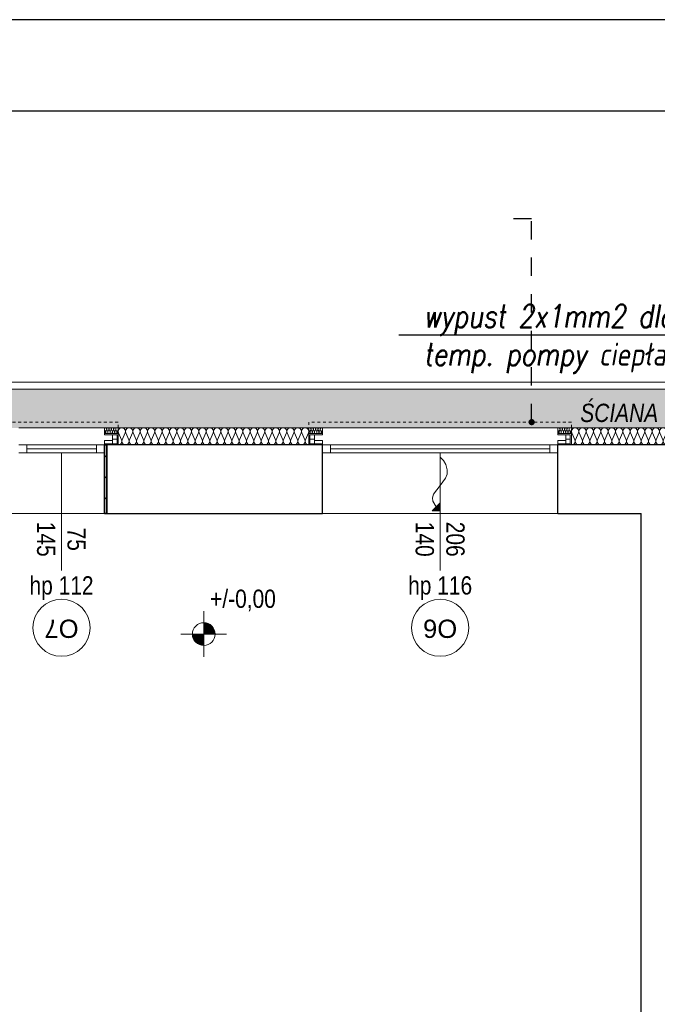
# Model space of a CAD drawing. Extents: x -543332 to -314699, y -9028 to 155584.
# Tile 30 of 256: x -480430 to -474847, y 40041 to 48661. Entities that reach past the tile are written whole.
import ezdxf
from ezdxf import colors
from ezdxf.entities.mleader import LeaderData, LeaderLine
from ezdxf.math import Vec2, Vec3

# ---------------------------------------------------------------- set-up
doc = ezdxf.new("R2010")
doc.units = 0
doc.header["$MEASUREMENT"] = 0
doc.linetypes.add('Hidden Line', pattern=[50, 25, -25])
doc.linetypes.add('Przerywana', pattern=[320, 160, -160])
doc.layers.get('0').update_dxf_attribs({"color": 8})
for name, color, linetype in [('$ IE Tabela', 7, 'Continuous'), ('A-Okna', 8, 'Continuous'), ('Arch ocieplenie', 8, 'Continuous'), ('Arch zmurowania', 8, 'Continuous'), ('INWENT RZĘDNE', 8, 'Continuous')]:
    doc.layers.add(name, color=color, linetype=linetype)
for name, color, linetype, lineweight in [('$ IE_OPISY', 7, 'Continuous', 25), ('A-Okna_Nr_Pióra__9', 8, 'Continuous', 9), ('Arch ocieplenie_Nr_Pióra__44', 8, 'Continuous', 9), ('Arch okna_Nr_Pióra__82', 8, 'Continuous', 20), ('Arch opisy okien_Nr_Pióra__9', 8, 'Continuous', 9), ('Arch opisy_Nr_Pióra__21', 8, 'Continuous', 9), ('Arch opisy_Nr_Pióra__9', 8, 'Continuous', 9), ('Arch teren_Nr_Pióra__5', 8, 'Continuous', 13), ('Arch wykończenie_Nr_Pióra__3', 8, 'Continuous', 18), ('Arch wyposarzenie_Nr_Pióra__10', 8, 'Continuous', 18), ('Arch zmurowania_Nr_Pióra__21', 8, 'Continuous', 9), ('Arch zmurowania_Nr_Pióra__27', 8, 'Continuous', 35), ('INWENT RZĘDNE_Nr_Pióra__21', 8, 'Continuous', 9), ('INWENT WYMIARY_Nr_Pióra__21', 8, 'Continuous', 9), ('INWENT. OKNA_Nr_Pióra__21', 8, 'Continuous', 9), ('INWENT. OKNA_Nr_Pióra__5', 8, 'Continuous', 13), ('INWENT.ŚCIANY_Nr_Pióra__1', 8, 'Continuous', 25), ('INWENT.ŚCIANY_Nr_Pióra__21', 8, 'Continuous', 9)]:
    doc.layers.add(name, color=color, linetype=linetype, lineweight=lineweight)
doc.styles.add('GENERATED_STYLE_1', font='ARIALN.TTF')
doc.styles.add('GENERATED_STYLE_10', font='arial.ttf')
doc.styles.add('GENERATED_STYLE_3', font='ARIALN.TTF')
doc.styles.add('GENERATED_STYLE_7', font='ARIALN.TTF')
doc.styles.add('ROMANS', font='romans.shx', dxfattribs={"width": 0.85})
doc.dimstyles.new('GENERATED_STYLE__11', dxfattribs={"dimtxt": 0.18, "dimasz": 109.44, "dimexe": 0.18, "dimexo": 0.0625, "dimgap": 0.09, "dimtad": 0, "dimtih": 1, "dimtoh": 1, "dimdec": 4, "dimzin": 0, "dimdsep": 46, "dimcen": 0.09, "dimadec": 0, "dimazin": 0, "dimtfac": 1, "dimtdec": 4, "dimtmove": 0, "dimatfit": 3, "dimldrblk": 'ARROWHEAD_11', "dimfxl": 1, "dimtolj": 1, "dimtzin": 0, "dimarcsym": 0})

# ---------------------------------------------------------------- blocks, each defined once
blk = doc.blocks.new('Izolacja cieplna 14_54', base_point=(-475598.3, 44937.6))
at = {"layer": 'Arch ocieplenie_Nr_Pióra__44', "linetype": 'Continuous'}
for p, q in [((-475595.6, 45042.9), (-475568.9, 44982.3)), ((-475563.5, 44982.3), (-475536.8, 45042.9)), ((-475531.4, 45042.9), (-475504.7, 44982.3)), ((-475499.3, 44982.3), (-475472.6, 45042.9)), ((-475467.2, 45042.9), (-475440.5, 44982.3)), ((-475435.1, 44982.3), (-475408.4, 45042.9)), ((-475403, 45042.9), (-475376.2, 44982.3)), ((-475370.8, 44982.3), (-475344.1, 45042.9)), ((-475338.7, 45042.9), (-475312, 44982.3)), ((-475306.6, 44982.3), (-475279.9, 45042.9)), ((-475274.5, 45042.9), (-475247.8, 44982.3)), ((-475242.4, 44982.3), (-475215.7, 45042.9)), ((-475210.3, 45042.9), (-475183.6, 44982.3)), ((-475178.2, 44982.3), (-475151.5, 45042.9)), ((-475146.1, 45042.9), (-475119.3, 44982.3)), ((-475113.9, 44982.3), (-475087.2, 45042.9)), ((-475081.8, 45042.9), (-475055.1, 44982.3)), ((-475049.7, 44982.3), (-475023, 45042.9)), ((-475017.6, 45042.9), (-474990.9, 44982.3)), ((-474985.5, 44982.3), (-474958.8, 45042.9)), ((-474953.4, 45042.9), (-474926.7, 44982.3)), ((-474921.3, 44982.3), (-474894.6, 45042.9)), ((-474889.2, 45042.9), (-474862.4, 44982.3)), ((-474857.1, 44982.3), (-474830.3, 45042.9)), ((-474824.9, 45042.9), (-474798.2, 44982.3)), ((-474792.8, 44982.3), (-474766.1, 45042.9)), ((-474760.7, 45042.9), (-474734, 44982.3)), ((-474728.6, 44982.3), (-474701.9, 45042.9)), ((-474696.5, 45042.9), (-474669.8, 44982.3)), ((-474664.4, 44982.3), (-474637.7, 45042.9)), ((-474632.3, 45042.9), (-474605.5, 44982.3)), ((-474600.2, 44982.3), (-474573.4, 45042.9)), ((-474568, 45042.9), (-474541.3, 44982.3)), ((-474535.9, 44982.3), (-474509.2, 45042.9)), ((-474503.8, 45042.9), (-474477.1, 44982.3)), ((-474471.7, 44982.3), (-474445, 45042.9)), ((-474439.6, 45042.9), (-474412.9, 44982.3)), ((-474407.5, 44982.3), (-474380.8, 45042.9)), ((-474375.4, 45042.9), (-474348.7, 44982.3)), ((-474343.3, 44982.3), (-474316.5, 45042.9)), ((-474311.1, 45042.9), (-474284.4, 44982.3)), ((-474279, 44982.3), (-474252.3, 45042.9)), ((-474246.9, 45042.9), (-474220.2, 44982.3)), ((-474214.8, 44982.3), (-474188.1, 45042.9)), ((-474182.7, 45042.9), (-474156, 44982.3)), ((-474150.6, 44982.3), (-474123.9, 45042.9)), ((-474118.5, 45042.9), (-474091.8, 44982.3)), ((-474086.4, 44982.3), (-474059.6, 45042.9)), ((-474054.2, 45042.9), (-474027.5, 44982.3)), ((-474022.1, 44982.3), (-473995.4, 45042.9)), ((-473990, 45042.9), (-473963.3, 44982.3)), ((-473957.9, 44982.3), (-473931.2, 45042.9)), ((-473925.8, 45042.9), (-473899.1, 44982.3)), ((-473893.7, 44982.3), (-473867, 45042.9)), ((-473861.6, 45042.9), (-473834.9, 44982.3)), ((-473829.5, 44982.3), (-473802.7, 45042.9)), ((-473797.4, 45042.9), (-473770.6, 44982.3)), ((-473765.2, 44982.3), (-473738.5, 45042.9)), ((-473733.1, 45042.9), (-473706.4, 44982.3)), ((-473701, 44982.3), (-473674.3, 45042.9)), ((-473668.9, 45042.9), (-473642.2, 44982.3)), ((-473636.8, 44982.3), (-473610.1, 45042.9)), ((-473604.7, 45042.9), (-473578, 44982.3)), ((-473572.6, 44982.3), (-473545.9, 45042.9)), ((-473540.5, 45042.9), (-473513.7, 44982.3)), ((-473508.3, 44982.3), (-473481.6, 45042.9)), ((-473476.2, 45042.9), (-473449.5, 44982.3)), ((-473444.1, 44982.3), (-473417.4, 45042.9)), ((-473412, 45042.9), (-473385.3, 44982.3)), ((-473379.9, 44982.3), (-473353.2, 45042.9)), ((-473347.8, 45042.9), (-473321.1, 44982.3)), ((-473315.7, 44982.3), (-473289, 45042.9)), ((-473283.6, 45042.9), (-473256.8, 44982.3)), ((-473251.4, 44982.3), (-473224.7, 45042.9)), ((-473219.3, 45042.9), (-473192.6, 44982.3)), ((-473187.2, 44982.3), (-473160.5, 45042.9)), ((-473155.1, 45042.9), (-473128.4, 44982.3)), ((-473123, 44982.3), (-473096.3, 45042.9)), ((-473090.9, 45042.9), (-473064.2, 44982.3)), ((-473058.8, 44982.3), (-473032.1, 45042.9)), ((-473026.7, 45042.9), (-472999.9, 44982.3)), ((-472994.6, 44982.3), (-472967.8, 45042.9)), ((-472962.4, 45042.9), (-472935.7, 44982.3)), ((-472930.3, 44982.3), (-472903.6, 45042.9)), ((-472898.2, 45042.9), (-472871.5, 44982.3)), ((-472866.1, 44982.3), (-472839.4, 45042.9)), ((-472834, 45042.9), (-472807.3, 44982.3)), ((-472801.9, 44982.3), (-472775.2, 45042.9)), ((-472769.8, 45042.9), (-472743, 44982.3)), ((-472737.7, 44982.3), (-472710.9, 45042.9)), ((-472705.5, 45042.9), (-472678.8, 44982.3)), ((-472673.4, 44982.3), (-472646.7, 45042.9)), ((-472641.3, 45042.9), (-472614.6, 44982.3)), ((-472609.2, 44982.3), (-472582.5, 45042.9)), ((-472577.1, 45042.9), (-472550.4, 44982.3)), ((-472545, 44982.3), (-472518.3, 45042.9)), ((-472512.9, 45042.9), (-472486.2, 44982.3)), ((-472480.8, 44982.3), (-472454, 45042.9)), ((-472448.6, 45042.9), (-472421.9, 44982.3)), ((-472416.5, 44982.3), (-472389.8, 45042.9)), ((-472384.4, 45042.9), (-472357.7, 44982.3)), ((-472352.3, 44982.3), (-472325.6, 45042.9)), ((-472320.2, 45042.9), (-472293.5, 44982.3)), ((-472288.1, 44982.3), (-472261.4, 45042.9)), ((-472256, 45042.9), (-472229.3, 44982.3)), ((-472223.9, 44982.3), (-472197.1, 45042.9)), ((-472191.7, 45042.9), (-472165, 44982.3)), ((-472159.6, 44982.3), (-472132.9, 45042.9)), ((-472127.5, 45042.9), (-472100.8, 44982.3)), ((-472095.4, 44982.3), (-472068.7, 45042.9)), ((-472063.3, 45042.9), (-472036.6, 44982.3)), ((-472031.2, 44982.3), (-472004.5, 45042.9)), ((-471999.1, 45042.9), (-471972.4, 44982.3)), ((-471967, 44982.3), (-471940.2, 45042.9)), ((-471934.9, 45042.9), (-471908.1, 44982.3)), ((-471902.7, 44982.3), (-471876, 45042.9))]:
    blk.add_line(p, q, dxfattribs=at)
for centre, start_param, end_param in [((-475566.2, 45055.7), 5.870392, 9.837571), ((-475502, 45055.7), 5.870392, 9.837571), ((-475437.8, 45055.7), 5.870392, 9.837571), ((-475373.5, 45055.7), 5.870392, 9.837571), ((-475309.3, 45055.7), 5.870392, 9.837571), ((-475245.1, 45055.7), 5.870392, 9.837571), ((-475180.9, 45055.7), 5.870392, 9.837571), ((-475116.6, 45055.7), 5.870392, 9.837571), ((-475052.4, 45055.7), 5.870392, 9.837571), ((-474988.2, 45055.7), 5.870392, 9.837571), ((-474924, 45055.7), 5.870392, 9.837571), ((-474859.7, 45055.7), 5.870392, 9.837571), ((-474795.5, 45055.7), 5.870392, 9.837571), ((-474731.3, 45055.7), 5.870392, 9.837571), ((-474667.1, 45055.7), 5.870392, 9.837571), ((-474602.9, 45055.7), 5.870392, 9.837571), ((-474538.6, 45055.7), 5.870392, 9.837571), ((-474474.4, 45055.7), 5.870392, 9.837571), ((-474410.2, 45055.7), 5.870392, 9.837571), ((-474346, 45055.7), 5.870392, 9.837571), ((-474281.7, 45055.7), 5.870392, 9.837571), ((-474217.5, 45055.7), 5.870392, 9.837571), ((-474153.3, 45055.7), 5.870392, 9.837571), ((-474089.1, 45055.7), 5.870392, 9.837571), ((-474024.8, 45055.7), 5.870392, 9.837571), ((-473960.6, 45055.7), 5.870392, 9.837571), ((-473896.4, 45055.7), 5.870392, 9.837571), ((-473832.2, 45055.7), 5.870392, 9.837571), ((-473767.9, 45055.7), 5.870392, 9.837571), ((-473703.7, 45055.7), 5.870392, 9.837571), ((-473639.5, 45055.7), 5.870392, 9.837571), ((-473575.3, 45055.7), 5.870392, 9.837571), ((-473511, 45055.7), 5.870392, 9.837571), ((-473446.8, 45055.7), 5.870392, 9.837571), ((-473382.6, 45055.7), 5.870392, 9.837571), ((-473318.4, 45055.7), 5.870392, 9.837571), ((-473254.1, 45055.7), 5.870392, 9.837571), ((-473189.9, 45055.7), 5.870392, 9.837571), ((-473125.7, 45055.7), 5.870392, 9.837571), ((-473061.5, 45055.7), 5.870392, 9.837571), ((-472997.2, 45055.7), 5.870392, 9.837571), ((-472933, 45055.7), 5.870392, 9.837571), ((-472868.8, 45055.7), 5.870392, 9.837571), ((-472804.6, 45055.7), 5.870392, 9.837571), ((-472740.4, 45055.7), 5.870392, 9.837571), ((-472676.1, 45055.7), 5.870392, 9.837571), ((-472611.9, 45055.7), 5.870392, 9.837571), ((-472547.7, 45055.7), 5.870392, 9.837571), ((-472483.5, 45055.7), 5.870392, 9.837571), ((-472419.2, 45055.7), 5.870392, 9.837571), ((-472355, 45055.7), 5.870392, 9.837571), ((-472290.8, 45055.7), 5.870392, 9.837571), ((-472226.6, 45055.7), 5.870392, 9.837571), ((-472162.3, 45055.7), 5.870392, 9.837571), ((-472098.1, 45055.7), 5.870392, 9.837571), ((-472033.9, 45055.7), 5.870392, 9.837571), ((-471969.7, 45055.7), 5.870392, 9.837571), ((-471905.4, 45055.7), 5.870392, 9.837571), ((-475598.3, 44969.5), 4.712389, 6.695979), ((-475534.1, 44969.5), 2.7288, 6.695979), ((-475469.9, 44969.5), 2.7288, 6.695979), ((-475405.7, 44969.5), 2.7288, 6.695979), ((-475341.4, 44969.5), 2.7288, 6.695979), ((-475277.2, 44969.5), 2.7288, 6.695979), ((-475213, 44969.5), 2.7288, 6.695979), ((-475148.8, 44969.5), 2.7288, 6.695979), ((-475084.5, 44969.5), 2.7288, 6.695979), ((-475020.3, 44969.5), 2.7288, 6.695979), ((-474956.1, 44969.5), 2.7288, 6.695979), ((-474891.9, 44969.5), 2.7288, 6.695979), ((-474827.6, 44969.5), 2.7288, 6.695979), ((-474763.4, 44969.5), 2.7288, 6.695979), ((-474699.2, 44969.5), 2.7288, 6.695979), ((-474635, 44969.5), 2.7288, 6.695979), ((-474570.7, 44969.5), 2.7288, 6.695979), ((-474506.5, 44969.5), 2.7288, 6.695979), ((-474442.3, 44969.5), 2.7288, 6.695979), ((-474378.1, 44969.5), 2.7288, 6.695979), ((-474313.8, 44969.5), 2.7288, 6.695979), ((-474249.6, 44969.5), 2.7288, 6.695979), ((-474185.4, 44969.5), 2.7288, 6.695979), ((-474121.2, 44969.5), 2.7288, 6.695979), ((-474056.9, 44969.5), 2.7288, 6.695979), ((-473992.7, 44969.5), 2.7288, 6.695979), ((-473928.5, 44969.5), 2.7288, 6.695979), ((-473864.3, 44969.5), 2.7288, 6.695979), ((-473800.1, 44969.5), 2.7288, 6.695979), ((-473735.8, 44969.5), 2.7288, 6.695979), ((-473671.6, 44969.5), 2.7288, 6.695979), ((-473607.4, 44969.5), 2.7288, 6.695979), ((-473543.2, 44969.5), 2.7288, 6.695979), ((-473478.9, 44969.5), 2.7288, 6.695979), ((-473414.7, 44969.5), 2.7288, 6.695979), ((-473350.5, 44969.5), 2.7288, 6.695979), ((-473286.3, 44969.5), 2.7288, 6.695979), ((-473222, 44969.5), 2.7288, 6.695979), ((-473157.8, 44969.5), 2.7288, 6.695979), ((-473093.6, 44969.5), 2.7288, 6.695979), ((-473029.4, 44969.5), 2.7288, 6.695979), ((-472965.1, 44969.5), 2.7288, 6.695979), ((-472900.9, 44969.5), 2.7288, 6.695979), ((-472836.7, 44969.5), 2.7288, 6.695979), ((-472772.5, 44969.5), 2.7288, 6.695979), ((-472708.2, 44969.5), 2.7288, 6.695979), ((-472644, 44969.5), 2.7288, 6.695979), ((-472579.8, 44969.5), 2.7288, 6.695979), ((-472515.6, 44969.5), 2.7288, 6.695979), ((-472451.3, 44969.5), 2.7288, 6.695979), ((-472387.1, 44969.5), 2.7288, 6.695979), ((-472322.9, 44969.5), 2.7288, 6.695979), ((-472258.7, 44969.5), 2.7288, 6.695979), ((-472194.4, 44969.5), 2.7288, 6.695979), ((-472130.2, 44969.5), 2.7288, 6.695979), ((-472066, 44969.5), 2.7288, 6.695979), ((-472001.8, 44969.5), 2.7288, 6.695979), ((-471937.6, 44969.5), 2.7288, 6.695979), ((-471873.3, 44969.5), 2.7288, 4.712389)]:
    blk.add_ellipse(centre, major_axis=(32.1, 0), ratio=0.993449, start_param=start_param, end_param=end_param, dxfattribs=at)
blk = doc.blocks.new('Izolacja cieplna 14_58', base_point=(-479567.9, 44937.6))
at = {"layer": 'Arch ocieplenie_Nr_Pióra__44', "linetype": 'Continuous'}
for p, q in [((-479565.2, 45042.9), (-479538.5, 44982.3)), ((-479533.1, 44982.3), (-479506.4, 45042.9)), ((-479501, 45042.9), (-479474.3, 44982.3)), ((-479468.9, 44982.3), (-479442.2, 45042.9)), ((-479436.8, 45042.9), (-479410.1, 44982.3)), ((-479404.7, 44982.3), (-479378, 45042.9)), ((-479372.6, 45042.9), (-479345.9, 44982.3)), ((-479340.5, 44982.3), (-479313.7, 45042.9)), ((-479308.4, 45042.9), (-479281.6, 44982.3)), ((-479276.2, 44982.3), (-479249.5, 45042.9)), ((-479244.1, 45042.9), (-479217.4, 44982.3)), ((-479212, 44982.3), (-479185.3, 45042.9)), ((-479179.9, 45042.9), (-479153.2, 44982.3)), ((-479147.8, 44982.3), (-479121.1, 45042.9)), ((-479115.7, 45042.9), (-479089, 44982.3)), ((-479083.6, 44982.3), (-479056.9, 45042.9)), ((-479051.5, 45042.9), (-479024.8, 44982.3)), ((-479019.4, 44982.3), (-478992.7, 45042.9)), ((-478987.3, 45042.9), (-478960.6, 44982.3)), ((-478955.2, 44982.3), (-478928.5, 45042.9)), ((-478923.1, 45042.9), (-478896.4, 44982.3)), ((-478891, 44982.3), (-478864.2, 45042.9)), ((-478858.9, 45042.9), (-478832.1, 44982.3)), ((-478826.7, 44982.3), (-478800, 45042.9)), ((-478794.6, 45042.9), (-478767.9, 44982.3)), ((-478762.5, 44982.3), (-478735.8, 45042.9)), ((-478730.4, 45042.9), (-478703.7, 44982.3)), ((-478698.3, 44982.3), (-478671.6, 45042.9)), ((-478666.2, 45042.9), (-478639.5, 44982.3)), ((-478634.1, 44982.3), (-478607.4, 45042.9)), ((-478602, 45042.9), (-478575.3, 44982.3)), ((-478569.9, 44982.3), (-478543.2, 45042.9)), ((-478537.8, 45042.9), (-478511.1, 44982.3)), ((-478505.7, 44982.3), (-478479, 45042.9)), ((-478473.6, 45042.9), (-478446.8, 44982.3)), ((-478441.5, 44982.3), (-478414.7, 45042.9)), ((-478409.3, 45042.9), (-478382.6, 44982.3)), ((-478377.2, 44982.3), (-478350.5, 45042.9)), ((-478345.1, 45042.9), (-478318.4, 44982.3)), ((-478313, 44982.3), (-478286.3, 45042.9)), ((-478280.9, 45042.9), (-478254.2, 44982.3)), ((-478248.8, 44982.3), (-478222.1, 45042.9)), ((-478216.7, 45042.9), (-478190, 44982.3)), ((-478184.6, 44982.3), (-478157.9, 45042.9)), ((-478152.5, 45042.9), (-478125.8, 44982.3)), ((-478120.4, 44982.3), (-478093.7, 45042.9)), ((-478088.3, 45042.9), (-478061.6, 44982.3)), ((-478056.2, 44982.3), (-478029.5, 45042.9)), ((-478024.1, 45042.9), (-477997.3, 44982.3)), ((-477992, 44982.3), (-477965.2, 45042.9)), ((-477959.8, 45042.9), (-477933.1, 44982.3)), ((-477927.7, 44982.3), (-477901, 45042.9))]:
    blk.add_line(p, q, dxfattribs=at)
for centre, start_param, end_param in [((-479535.8, 45055.7), 5.870392, 9.837571), ((-479471.6, 45055.7), 5.870392, 9.837571), ((-479407.4, 45055.7), 5.870392, 9.837571), ((-479343.2, 45055.7), 5.870392, 9.837571), ((-479278.9, 45055.7), 5.870392, 9.837571), ((-479214.7, 45055.7), 5.870392, 9.837571), ((-479150.5, 45055.7), 5.870392, 9.837571), ((-479086.3, 45055.7), 5.870392, 9.837571), ((-479022.1, 45055.7), 5.870392, 9.837571), ((-478957.9, 45055.7), 5.870392, 9.837571), ((-478893.7, 45055.7), 5.870392, 9.837571), ((-478829.4, 45055.7), 5.870392, 9.837571), ((-478765.2, 45055.7), 5.870392, 9.837571), ((-478701, 45055.7), 5.870392, 9.837571), ((-478636.8, 45055.7), 5.870392, 9.837571), ((-478572.6, 45055.7), 5.870392, 9.837571), ((-478508.4, 45055.7), 5.870392, 9.837571), ((-478444.2, 45055.7), 5.870392, 9.837571), ((-478379.9, 45055.7), 5.870392, 9.837571), ((-478315.7, 45055.7), 5.870392, 9.837571), ((-478251.5, 45055.7), 5.870392, 9.837571), ((-478187.3, 45055.7), 5.870392, 9.837571), ((-478123.1, 45055.7), 5.870392, 9.837571), ((-478058.9, 45055.7), 5.870392, 9.837571), ((-477994.6, 45055.7), 5.870392, 9.837571), ((-477930.4, 45055.7), 5.870392, 9.837571), ((-479567.9, 44969.5), 4.712389, 6.695979), ((-479503.7, 44969.5), 2.7288, 6.695979), ((-479439.5, 44969.5), 2.7288, 6.695979), ((-479375.3, 44969.5), 2.7288, 6.695979), ((-479311.1, 44969.5), 2.7288, 6.695979), ((-479246.8, 44969.5), 2.7288, 6.695979), ((-479182.6, 44969.5), 2.7288, 6.695979), ((-479118.4, 44969.5), 2.7288, 6.695979), ((-479054.2, 44969.5), 2.7288, 6.695979), ((-478990, 44969.5), 2.7288, 6.695979), ((-478925.8, 44969.5), 2.7288, 6.695979), ((-478861.5, 44969.5), 2.7288, 6.695979), ((-478797.3, 44969.5), 2.7288, 6.695979), ((-478733.1, 44969.5), 2.7288, 6.695979), ((-478668.9, 44969.5), 2.7288, 6.695979), ((-478604.7, 44969.5), 2.7288, 6.695979), ((-478540.5, 44969.5), 2.7288, 6.695979), ((-478476.3, 44969.5), 2.7288, 6.695979), ((-478412, 44969.5), 2.7288, 6.695979), ((-478347.8, 44969.5), 2.7288, 6.695979), ((-478283.6, 44969.5), 2.7288, 6.695979), ((-478219.4, 44969.5), 2.7288, 6.695979), ((-478155.2, 44969.5), 2.7288, 6.695979), ((-478091, 44969.5), 2.7288, 6.695979), ((-478026.8, 44969.5), 2.7288, 6.695979), ((-477962.5, 44969.5), 2.7288, 6.695979), ((-477898.3, 44969.5), 2.7288, 4.712389)]:
    blk.add_ellipse(centre, major_axis=(32.1, 0), ratio=0.993594, start_param=start_param, end_param=end_param, dxfattribs=at)
blk = doc.blocks.new('Izolacja cieplna 14_90', base_point=(-477898.3, 45037.6))
at = {"layer": 'Arch ocieplenie_Nr_Pióra__44', "linetype": 'Continuous'}
for p, q in [((-477897.5, 45072.7), (-477889.2, 45052.5)), ((-477887.5, 45052.5), (-477879.2, 45072.7)), ((-477877.5, 45072.7), (-477869.2, 45052.5)), ((-477867.5, 45052.5), (-477859.2, 45072.7)), ((-477857.5, 45072.7), (-477849.2, 45052.5)), ((-477847.5, 45052.5), (-477839.2, 45072.7)), ((-477837.5, 45072.7), (-477829.2, 45052.5)), ((-477827.5, 45052.5), (-477819.2, 45072.7)), ((-477817.5, 45072.7), (-477809.2, 45052.5)), ((-477807.5, 45052.5), (-477799.2, 45072.7)), ((-477797.5, 45072.7), (-477789.2, 45052.5)), ((-477787.5, 45052.5), (-477779.2, 45072.7))]:
    blk.add_line(p, q, dxfattribs=at)
for centre, start_param, end_param in [((-477888.3, 45077), 4.299595, 8.266775), ((-477868.3, 45077), 4.299595, 8.266775), ((-477848.3, 45077), 4.299595, 8.266775), ((-477828.3, 45077), 4.299595, 8.266775), ((-477808.3, 45077), 4.299595, 8.266775), ((-477788.3, 45077), 4.299595, 8.266775), ((-477898.3, 45048.3), 3.141593, 5.125182), ((-477878.3, 45048.3), 1.158004, 5.125183), ((-477858.3, 45048.3), 1.158004, 5.125183), ((-477838.3, 45048.3), 1.158004, 5.125183), ((-477818.3, 45048.3), 1.158004, 5.125183), ((-477798.3, 45048.3), 1.158004, 5.125183), ((-477778.3, 45048.3), 1.158004, 3.141593)]:
    blk.add_ellipse(centre, major_axis=(0, 10.6), ratio=0.94039, start_param=start_param, end_param=end_param, dxfattribs=at)
blk = doc.blocks.new('Izolacja cieplna 14_91', base_point=(-475718.3, 45037.6))
at = {"layer": 'Arch ocieplenie_Nr_Pióra__44', "linetype": 'Continuous'}
for p, q in [((-475717.5, 45072.7), (-475709.2, 45052.5)), ((-475707.5, 45052.5), (-475699.2, 45072.7)), ((-475697.5, 45072.7), (-475689.2, 45052.5)), ((-475687.5, 45052.5), (-475679.2, 45072.7)), ((-475677.5, 45072.7), (-475669.2, 45052.5)), ((-475667.5, 45052.5), (-475659.2, 45072.7)), ((-475657.5, 45072.7), (-475649.2, 45052.5)), ((-475647.5, 45052.5), (-475639.2, 45072.7)), ((-475637.5, 45072.7), (-475629.2, 45052.5)), ((-475627.5, 45052.5), (-475619.2, 45072.7)), ((-475617.5, 45072.7), (-475609.2, 45052.5)), ((-475607.5, 45052.5), (-475599.2, 45072.7))]:
    blk.add_line(p, q, dxfattribs=at)
for centre, start_param, end_param in [((-475708.3, 45077), 4.299595, 8.266775), ((-475688.3, 45077), 4.299595, 8.266775), ((-475668.3, 45077), 4.299595, 8.266775), ((-475648.3, 45077), 4.299595, 8.266775), ((-475628.3, 45077), 4.299595, 8.266775), ((-475608.3, 45077), 4.299595, 8.266775), ((-475718.3, 45048.3), 3.141593, 5.125182), ((-475698.3, 45048.3), 1.158004, 5.125183), ((-475678.3, 45048.3), 1.158004, 5.125183), ((-475658.3, 45048.3), 1.158004, 5.125183), ((-475638.3, 45048.3), 1.158004, 5.125183), ((-475618.3, 45048.3), 1.158004, 5.125183), ((-475598.3, 45048.3), 1.158004, 3.141593)]:
    blk.add_ellipse(centre, major_axis=(0, 10.6), ratio=0.94039, start_param=start_param, end_param=end_param, dxfattribs=at)
blk = doc.blocks.new('Izolacja cieplna 14_93', base_point=(-479687.9, 45037.6))
at = {"layer": 'Arch ocieplenie_Nr_Pióra__44', "linetype": 'Continuous'}
for p, q in [((-479687.1, 45072.7), (-479678.7, 45052.5)), ((-479677.1, 45052.5), (-479668.7, 45072.7)), ((-479667.1, 45072.7), (-479658.7, 45052.5)), ((-479657.1, 45052.5), (-479648.7, 45072.7)), ((-479647.1, 45072.7), (-479638.7, 45052.5)), ((-479637.1, 45052.5), (-479628.7, 45072.7)), ((-479627.1, 45072.7), (-479618.7, 45052.5)), ((-479617.1, 45052.5), (-479608.7, 45072.7)), ((-479607.1, 45072.7), (-479598.7, 45052.5)), ((-479597.1, 45052.5), (-479588.7, 45072.7)), ((-479587.1, 45072.7), (-479578.7, 45052.5)), ((-479577.1, 45052.5), (-479568.7, 45072.7))]:
    blk.add_line(p, q, dxfattribs=at)
for centre, start_param, end_param in [((-479677.9, 45077), 4.299595, 8.266775), ((-479657.9, 45077), 4.299595, 8.266775), ((-479637.9, 45077), 4.299595, 8.266775), ((-479617.9, 45077), 4.299595, 8.266775), ((-479597.9, 45077), 4.299595, 8.266775), ((-479577.9, 45077), 4.299595, 8.266775), ((-479687.9, 45048.3), 3.141593, 5.125182), ((-479667.9, 45048.3), 1.158004, 5.125183), ((-479647.9, 45048.3), 1.158004, 5.125183), ((-479627.9, 45048.3), 1.158004, 5.125183), ((-479607.9, 45048.3), 1.158004, 5.125183), ((-479587.9, 45048.3), 1.158004, 5.125183), ((-479567.9, 45048.3), 1.158004, 3.141593)]:
    blk.add_ellipse(centre, major_axis=(0, 10.6), ratio=0.94039, start_param=start_param, end_param=end_param, dxfattribs=at)
blk = doc.blocks.new('Ściana_9', base_point=(-479688.7, 44937.6))
at = {"layer": 'Arch zmurowania_Nr_Pióra__21', "linetype": 'Continuous'}
h = blk.add_hatch(dxfattribs=at)
h.set_pattern_fill('Common_Brick', color=256, style=0, pattern_type=2)
h.set_pattern_definition([(45, (0, 0), (-91.923878, 91.923878), [])])
h.paths.add_polyline_path([(-479688.7, 44337.6), (-479668.3, 44337.6), (-479668.3, 44937.6), (-479688.7, 44937.6)], flags=0)
at = {"layer": 'Arch zmurowania_Nr_Pióra__27', "linetype": 'Continuous'}
for p, q in [((-479668.3, 44937.6), (-479688.7, 44937.6)), ((-479688.7, 44937.6), (-479688.7, 44337.6)), ((-479668.3, 44337.6), (-479668.3, 44937.6)), ((-479688.7, 44337.6), (-479668.3, 44337.6))]:
    blk.add_line(p, q, dxfattribs=at)
blk = doc.blocks.new('Krzywa_9', base_point=(-476748.3, 44832.2))
at = {"layer": 'A-Okna_Nr_Pióra__9', "linetype": 'Continuous'}
blk.add_hatch(color=256, dxfattribs=at).paths.add_polyline_path([(-476748.3, 44361.6), (-476819, 44361.2), (-476748.7, 44432.3)], flags=0)
for p, q in [((-476819, 44361.2), (-476748.7, 44432.3)), ((-476748.3, 44361.6), (-476748.7, 44432.3)), ((-476748.3, 44361.6), (-476819, 44361.2))]:
    blk.add_line(p, q, dxfattribs=at)
at = {"layer": 'A-Okna_Nr_Pióra__9', "linetype": 'Continuous', "flags": 128}
blk.add_lwpolyline([(-476748.3, 44832.2), (-476719.2, 44801), (-476697.9, 44766), (-476685.7, 44721.3), (-476688.2, 44682.6), (-476701.2, 44646.1), (-476748.3, 44581.6), (-476807.9, 44508.3), (-476815, 44476.3), (-476811, 44446.4), (-476783.9, 44396.8)], dxfattribs=at)
blk = doc.blocks.new('Koty wysokościowe_3', base_point=(-478818, 43281.7))
at = {"layer": 'INWENT RZĘDNE_Nr_Pióra__21', "linetype": 'Continuous'}
for points in [[(-478818, 43281.7), (-478718, 43281.7), (-478725.6, 43319.9), (-478747.3, 43352.4), (-478779.7, 43374), (-478818, 43381.7)], [(-478818, 43281.7), (-478918, 43281.7), (-478910.4, 43243.4), (-478888.7, 43210.9), (-478856.2, 43189.3), (-478818, 43181.7)]]:
    blk.add_hatch(color=256, dxfattribs=at).paths.add_polyline_path(points, flags=0)
for p, q in [((-478818, 43081.7), (-478818, 43481.7)), ((-479018, 43281.7), (-478618, 43281.7))]:
    blk.add_line(p, q, dxfattribs=at)
blk.add_circle((-478818, 43281.7), 100, dxfattribs=at)
at = {"layer": 'INWENT RZĘDNE_Nr_Pióra__21', "insert": (-478762.7, 43481.7), "char_height": 160, "attachment_point": 7, "style": 'GENERATED_STYLE_3'}
blk.add_mtext('{+/-0,00}', dxfattribs=at)
blk = doc.blocks.new('ARROWHEAD_11')
at = {"color": 0, "linetype": 'Continuous', "lineweight": 0}
blk.add_line((0, 0), (-1, 0), dxfattribs=at)
at = {"color": 0, "linetype": 'Continuous', "lineweight": 0, "const_width": 0.25, "flags": 128}
blk.add_lwpolyline([(-0.125, 0, 1), (0.125, 0, 1)], format="xyb", close=True, dxfattribs=at)
blk = doc.blocks.new('a3eee')
at = {"layer": '$ IE Tabela'}
for p, q in [((23930.76, 4176.8), (19730.76, 4176.8)), ((23840.76, 4096.8), (19890.76, 4096.8))]:
    blk.add_line(p, q, dxfattribs=at)

msp = doc.modelspace()

# ---------------------------------------------------------------- hatches: boundary and pattern name
at = {"layer": 'Arch okna_Nr_Pióra__82', "linetype": 'Continuous'}
h = msp.add_hatch(dxfattribs=at)
h.set_pattern_fill('Render', color=256, style=0, pattern_type=2)
h.set_pattern_definition([(45, (0, 350), (-111.36932, 111.36932), [0, -105, 0, -157.5]), (110, (350, 350), (148.00159, 53.868173), [0, -77, 0, -133])])
h.paths.add_polyline_path([(-471533.3, 44942.6), (-471533.3, 45427.6), (-488363.3, 45427.6), (-488363.3, 45087.6), (-471873.3, 45087.6), (-471873.3, 44942.6)], flags=0)

# ---------------------------------------------------------------- linework, layer by layer
at = {"layer": 'Arch opisy_Nr_Pióra__9', "linetype": 'Continuous'}
for centre in [(-480063.7, 43337.6), (-476748.3, 43337.6)]:
    msp.add_circle(centre, 250, dxfattribs=at)
at = {"layer": 'Arch teren_Nr_Pióra__5', "linetype": 'Continuous'}
for p, q in [((-488363.3, 45487.6), (-471473.3, 45487.6)), ((-488363.3, 45427.6), (-471533.3, 45427.6))]:
    msp.add_line(p, q, dxfattribs=at)
at = {"layer": 'Arch wykończenie_Nr_Pióra__3', "linetype": 'Continuous'}
for p, q in [((-479687.9, 45087.6), (-477778.3, 45087.6)), ((-479687.9, 45037.6), (-479687.9, 45087.6)), ((-477778.3, 45037.6), (-477778.3, 45087.6)), ((-471873.3, 45087.6), (-475718.3, 45087.6)), ((-475718.3, 45037.6), (-475718.3, 45087.6))]:
    msp.add_line(p, q, dxfattribs=at)
at = {"layer": 'Arch wyposarzenie_Nr_Pióra__10', "linetype": 'Hidden Line'}
for p, q in [((-479567.9, 45137.6), (-480557.9, 45137.6)), ((-479567.9, 44937.6), (-479567.9, 45137.6)), ((-475598.3, 45137.6), (-477898.3, 45137.6)), ((-477898.3, 45137.6), (-477898.3, 44937.6)), ((-475598.3, 44937.6), (-475598.3, 45137.6))]:
    msp.add_line(p, q, dxfattribs=at)
at = {"layer": 'Arch wyposarzenie_Nr_Pióra__10', "linetype": 'Continuous'}
for p, q in [((-479567.9, 45037.6), (-479687.9, 45037.6)), ((-479687.9, 45037.6), (-479687.9, 45027.6)), ((-479577.9, 45027.6), (-479687.9, 45027.6)), ((-479617.9, 44947.6), (-479617.9, 45027.6)), ((-479577.9, 44947.6), (-479577.9, 45027.6)), ((-479567.9, 44937.6), (-479567.9, 45037.6)), ((-477898.3, 44937.6), (-477898.3, 45037.6)), ((-477898.3, 45037.6), (-477778.3, 45037.6)), ((-477888.3, 45027.6), (-477778.3, 45027.6)), ((-477888.3, 44947.6), (-477888.3, 45027.6)), ((-477848.3, 44947.6), (-477848.3, 45027.6)), ((-477778.3, 45037.6), (-477778.3, 45027.6)), ((-475598.3, 45037.6), (-475718.3, 45037.6)), ((-475718.3, 45037.6), (-475718.3, 45027.6)), ((-475608.3, 45027.6), (-475718.3, 45027.6)), ((-475648.3, 44947.6), (-475648.3, 45027.6)), ((-475608.3, 44947.6), (-475608.3, 45027.6)), ((-475598.3, 44937.6), (-475598.3, 45037.6)), ((-479688.2, 44947.6), (-479688.2, 44977.6)), ((-479688.2, 44977.6), (-479617.9, 44977.6)), ((-479687.9, 44947.6), (-479577.9, 44947.6)), ((-479687.9, 44947.6), (-479687.9, 44937.6)), ((-479687.9, 44937.6), (-479567.9, 44937.6)), ((-479617.9, 44987.6), (-479577.9, 44987.6)), ((-477778.3, 44937.6), (-477898.3, 44937.6)), ((-477848.3, 44987.6), (-477888.3, 44987.6)), ((-477778.3, 44947.6), (-477888.3, 44947.6)), ((-477778.1, 44977.6), (-477848.3, 44977.6)), ((-477778.3, 44947.6), (-477778.3, 44937.6)), ((-477778.1, 44947.6), (-477778.1, 44977.6)), ((-475718.6, 44947.6), (-475718.6, 44977.6)), ((-475718.6, 44977.6), (-475648.3, 44977.6)), ((-475718.3, 44947.6), (-475608.3, 44947.6)), ((-475718.3, 44947.6), (-475718.3, 44937.6)), ((-475718.3, 44937.6), (-475598.3, 44937.6)), ((-475648.3, 44987.6), (-475608.3, 44987.6))]:
    msp.add_line(p, q, dxfattribs=at)
at = {"layer": 'INWENT. OKNA_Nr_Pióra__5', "linetype": 'Continuous'}
for p, q in [((-480438.7, 44937.6), (-479688.7, 44937.6)), ((-480368.7, 44937.6), (-480368.7, 44867.6)), ((-479758.7, 44937.6), (-479758.7, 44867.6)), ((-477778.3, 44937.6), (-475718.3, 44937.6)), ((-477708.3, 44937.6), (-477708.3, 44867.6)), ((-475788.3, 44937.6), (-475788.3, 44867.6)), ((-480438.7, 44867.6), (-479688.7, 44867.6)), ((-479758.7, 44902.6), (-480368.7, 44902.6)), ((-480063.7, 44867.6), (-480063.7, 43837.6)), ((-477778.3, 44867.6), (-475718.3, 44867.6)), ((-475788.3, 44902.6), (-477708.3, 44902.6)), ((-476748.3, 44867.6), (-476748.3, 43837.6))]:
    msp.add_line(p, q, dxfattribs=at)
at = {"layer": 'INWENT.ŚCIANY_Nr_Pióra__1', "linetype": 'Continuous'}
for p, q in [((-477778.3, 44937.6), (-479668.3, 44937.6)), ((-479668.3, 44937.6), (-479668.3, 44587.6)), ((-477778.3, 44587.6), (-477778.3, 44937.6)), ((-472023.3, 44937.6), (-475718.3, 44937.6)), ((-475718.3, 44587.6), (-475718.3, 44937.6)), ((-479668.3, 44337.6), (-479668.3, 44587.6)), ((-477778.3, 44337.6), (-477778.3, 44587.6)), ((-475718.3, 44337.6), (-475718.3, 44587.6)), ((-479668.3, 44337.6), (-477778.3, 44337.6)), ((-475718.3, 44337.6), (-474988.3, 44337.6)), ((-474988.3, 39017.6), (-474988.3, 44337.6))]:
    msp.add_line(p, q, dxfattribs=at)
at = {"layer": 'INWENT.ŚCIANY_Nr_Pióra__21', "linetype": 'Continuous'}
for p, q in [((-480437.9, 45087.6), (-479687.9, 45087.6)), ((-477778.3, 45087.6), (-475718.3, 45087.6)), ((-481168.3, 44337.6), (-479668.3, 44337.6)), ((-477778.3, 44337.6), (-475718.3, 44337.6))]:
    msp.add_line(p, q, dxfattribs=at)

# ---------------------------------------------------------------- block references
at = {"layer": '$ IE Tabela', "transparency": 33554687, "xscale": 10, "yscale": 10, "zscale": 10}
msp.add_blockref('a3eee', (-708448.2, 6893), dxfattribs=at)
at = {"layer": 'A-Okna', "color": 135, "linetype": 'Continuous', "lineweight": 9, "true_color": 0x3dad99}
msp.add_blockref('Krzywa_9', (-476748.3, 44832.2), dxfattribs=at)
at = {"layer": 'Arch ocieplenie', "color": 104, "linetype": 'Continuous', "lineweight": 13, "true_color": 0x029e21}
for name, p in [('Izolacja cieplna 14_93', (-479687.9, 45037.6)), ('Izolacja cieplna 14_58', (-479567.9, 44937.6)), ('Izolacja cieplna 14_90', (-477898.3, 45037.6)), ('Izolacja cieplna 14_91', (-475718.3, 45037.6)), ('Izolacja cieplna 14_54', (-475598.3, 44937.6))]:
    msp.add_blockref(name, p, dxfattribs=at)
at = {"layer": 'Arch zmurowania'}
msp.add_blockref('Ściana_9', (-479688.7, 44937.6), dxfattribs=at)
at = {"layer": 'INWENT RZĘDNE'}
msp.add_blockref('Koty wysokościowe_3', (-478818, 43281.7), dxfattribs=at)

# ---------------------------------------------------------------- texts
at = {"layer": 'Arch opisy okien_Nr_Pióra__9', "linetype": 'Continuous', "char_height": 160, "attachment_point": 2, "rotation": 180, "style": 'GENERATED_STYLE_10'}
for s, insert in [('{O7}', (-480063.7, 43248.5)), ('{O6}', (-476748.3, 43248.5))]:
    msp.add_mtext(s, dxfattribs=dict(at, insert=insert))
at = {"layer": 'INWENT WYMIARY_Nr_Pióra__21', "linetype": 'Continuous', "insert": (-474416, 45136.6), "char_height": 160, "attachment_point": 8, "style": 'GENERATED_STYLE_1'}
msp.add_mtext('\\A1;{\\fArial Narrow Zachodni|b0|i1|c0|p34;ŚCIANA W KLASIE \\fArial Narrow Zachodni|b1|i1|c0|p34;REI 60}', dxfattribs=at)
at = {"layer": 'INWENT. OKNA_Nr_Pióra__21', "linetype": 'Continuous', "char_height": 160, "width": 709.227, "attachment_point": 2, "rotation": 270, "style": 'GENERATED_STYLE_7'}
for s, insert, line_spacing_factor in [('{75\\P145}', (-479851.9, 44112.6), 0.998384), ('{206\\P140}', (-476534.2, 44112.6), 1.007581)]:
    msp.add_mtext(s, dxfattribs=dict(at, insert=insert, line_spacing_factor=line_spacing_factor))
at = {"layer": 'INWENT. OKNA_Nr_Pióra__21', "linetype": 'Continuous', "char_height": 160, "attachment_point": 2, "style": 'GENERATED_STYLE_7'}
for s, insert in [('{hp 112}', (-480063.7, 43788.3)), ('{hp 116}', (-476748.3, 43788.3))]:
    msp.add_mtext(s, dxfattribs=dict(at, insert=insert))

# ---------------------------------------------------------------- leaders
at = {"layer": '$ IE_OPISY', "color": 7, "lineweight": 30}
ml = msp.add_multileader_mtext('Standard', dxfattribs=at)
ml.set_content('\\Q10;\\W0.8;wypust 2x1mm2 dla zew. czujnika temp. pompy ciepła ', color=7, style='ROMANS')
ml.set_leader_properties()
ml.build(insert=Vec2(0, 0))
ml.multileader.update_dxf_attribs({"text_left_attachment_type": 6, "text_right_attachment_type": 6, "dogleg_length": 0.36, "arrow_head_size": 70})
ctx = ml.context
ctx.base_point, ctx.char_height, ctx.arrow_head_size, ctx.landing_gap_size, ctx.plane_origin = Vec3(-476894.9, 45899.4), 200, 70, 0.9, Vec3(-504092.9, 49673.7)
ctx.left_attachment, ctx.right_attachment = 6, 6
notes = []
notes.append((ctx, [(0, (1, 1, 0), (-472633.7, 45899.4), (-1, 0), 0.36, [(0, [(-471639.1, 45074.5)], 0, [])])]))
ctx.mtext.insert, ctx.mtext.rotation, ctx.mtext.width, ctx.mtext.defined_height, ctx.mtext.flow_direction = Vec3(-476894, 46166.1), 6.283185, 4429.801, 382.9, 5
at = {"layer": 'Arch opisy_Nr_Pióra__21', "linetype": 'Przerywana'}
msp.add_leader([(-475947, 45137.6), (-475947, 46916.3), (-476258.3, 46916.3)], dimstyle='GENERATED_STYLE__11', dxfattribs=at)
for ctx, leaders in notes:
    for number, flags, end, landing, length, lines in leaders:
        leader = LeaderData()
        leader.index, (leader.has_last_leader_line, leader.has_dogleg_vector, leader.attachment_direction) = number, flags
        leader.last_leader_point, leader.dogleg_vector, leader.dogleg_length = Vec3(end), Vec3(landing), length
        for number, points, colour, breaks in lines:
            line = LeaderLine()
            line.index, line.vertices, line.color, line.breaks = number, Vec3.list(points), colors.encode_raw_color(colour), breaks
            leader.lines.append(line)
        ctx.leaders.append(leader)

doc.saveas('drawing.dxf')
